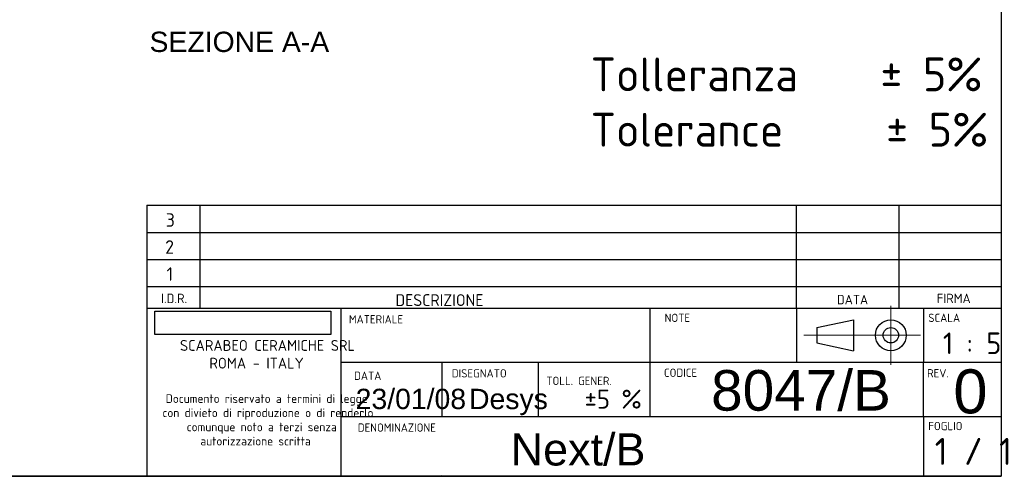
# Model space of a CAD drawing. Header units: millimetres. Extents: x 54 to 1424, y 36 to 1014.
# Tile 2 of 2: x 697 to 1424, y 36 to 374. Entities that reach past the tile are written whole.
import ezdxf
from ezdxf.enums import TextEntityAlignment as Align
from ezdxf.lldxf.tags import DXFTag

# ---------------------------------------------------------------- set-up
doc = ezdxf.new("R2010")
doc.units = ezdxf.units.MM
for name, color, linetype in [('1', 7, 'Continuous'), ('Default', 7, 'Continuous'), ('Predefinito', 7, 'Continuous')]:
    doc.layers.add(name, color=color, linetype=linetype)
doc.styles.add('SEACAD_arial_ttf', font='arial.ttf')
doc.styles.add('SEACAD_seiso_ttf', font='seiso.ttf')
doc.styles.add('SEACAD_seiso_ttfB', font='seiso.ttf')
doc.styles.add('SEACAD_seiso_ttfBI', font='seiso.ttf')
tags = doc.linetypes.add('CENTER2', pattern=[28.575000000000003, 19.05, -3.175, 3.175, -3.175]).pattern_tags.tags
tags[10:11] = [DXFTag(74, 4), DXFTag(75, 0), DXFTag(340, '0'), DXFTag(46, 0.0), DXFTag(50, 0.0), DXFTag(44, 0.0), DXFTag(45, 0.0)]
tags[8:9] = [DXFTag(74, 4), DXFTag(75, 0), DXFTag(340, '0'), DXFTag(46, 0.0), DXFTag(50, 0.0), DXFTag(44, 0.0), DXFTag(45, 0.0)]
tags[6:7] = [DXFTag(74, 4), DXFTag(75, 0), DXFTag(340, '0'), DXFTag(46, 0.0), DXFTag(50, 0.0), DXFTag(44, 0.0), DXFTag(45, 0.0)]
tags[4:5] = [DXFTag(74, 4), DXFTag(75, 0), DXFTag(340, '0'), DXFTag(46, 0.0), DXFTag(50, 0.0), DXFTag(44, 0.0), DXFTag(45, 0.0)]
picture_1 = doc.add_image_def('image1.jpg', size_in_pixel=(300, 40))

# ---------------------------------------------------------------- blocks, each defined once
blk = doc.blocks.new('SEANNOT_GROUP8')
at = {"layer": 'Default', "color": 7, "linetype": 'Continuous', "lineweight": 0, "style": 'SEACAD_arial_ttf'}
blk.add_text('23/01/08', height=15, dxfattribs=at).set_placement((944.8968784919, 101.127900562), align=Align.TOP_LEFT)
blk = doc.blocks.new('SEANNOT_GROUP9')
at = {"layer": 'Default', "color": 7, "linetype": 'Continuous', "lineweight": 0, "style": 'SEACAD_seiso_ttfB'}
blk.add_text('1 / 1', height=20, dxfattribs=at).set_placement((1372.6379484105, 64.8305546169), align=Align.TOP_LEFT)
blk = doc.blocks.new('SEANNOT_GROUP10')
at = {"layer": 'Predefinito', "color": 136, "linetype": 'CENTER2', "lineweight": 9}
for p, q in [((1340.2537993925, 162.5661155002), (1340.2537993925, 118.816115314)), ((1362.1287994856, 140.6911154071), (1318.3787992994, 140.6911154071))]:
    blk.add_line(p, q, dxfattribs=at)
blk = doc.blocks.new('SEANNOT_GROUP11')
at = {"layer": 'Predefinito', "color": 136, "linetype": 'CENTER2', "lineweight": 9}
blk.add_line((1322.9117740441, 140.6911154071), (1275.8533987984, 140.6911154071), dxfattribs=at)
blk = doc.blocks.new('SEANNOT_GROUP12')
at = {"layer": 'Predefinito', "color": 7, "linetype": 'Continuous', "lineweight": 0, "style": 'SEACAD_arial_ttf'}
blk.add_text('Next/B', height=23.75, dxfattribs=at).set_placement((1059.4179840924, 68.16717973), align=Align.TOP_LEFT)
blk = doc.blocks.new('SEANNOT_GROUP14')
at = {"layer": 'Predefinito', "color": 7, "linetype": 'Continuous', "lineweight": 0, "style": 'SEACAD_arial_ttf'}
blk.add_text('Desys', height=15, dxfattribs=at).set_placement((1028.6534428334, 101.1068451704), align=Align.TOP_LEFT)
blk = doc.blocks.new('SEANNOT_GROUP16')
at = {"layer": 'Predefinito', "color": 7, "linetype": 'Continuous', "lineweight": 0, "style": 'SEACAD_arial_ttf'}
blk.add_text('8047/B', height=30, dxfattribs=at).set_placement((1207.4675635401, 114.9542497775), align=Align.TOP_LEFT)
blk = doc.blocks.new('SEANNOT_GROUP17')
at = {"layer": 'Predefinito', "color": 7, "linetype": 'Continuous', "lineweight": 0, "style": 'SEACAD_arial_ttf'}
blk.add_text('0', height=32.5, dxfattribs=at).set_placement((1386.4165454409, 115.464214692), align=Align.TOP_LEFT)

msp = doc.modelspace()

# ---------------------------------------------------------------- linework, layer by layer
at = {"layer": '1', "color": 7, "linetype": 'Continuous'}
for p, q in [((1421.7829378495, 1014.2250629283), (1421.7829378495, 36.4063325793)), ((790.6467155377, 236.7461745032), (1421.7829378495, 236.7461745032)), ((1270.4385348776, 160.7397820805), (1270.4385348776, 236.7397820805)), ((1346.4385348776, 160.7397820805), (1346.4385348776, 236.7397820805)), ((790.6467155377, 216.7461745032), (1421.7829378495, 216.7461745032)), ((790.6467155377, 196.7461745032), (1421.7829378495, 196.7461745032)), ((790.6467155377, 176.7461745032), (1421.7829378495, 176.7461745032)), ((790.6467155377, 160.7397820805), (1421.7829378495, 160.7397820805)), ((1270.4385348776, 160.7397820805), (1270.4385348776, 120.7397820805)), ((1364.4348924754, 160.7397820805), (1364.4348924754, 120.7397820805)), ((1285.493225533, 146.3889106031), (1312.6765319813, 152.0867057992)), ((1285.493225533, 146.3889106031), (1285.493225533, 134.9933202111)), ((1312.6765319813, 152.0867057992), (1312.6765319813, 129.295525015)), ((1285.493225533, 134.9933202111), (1312.6765319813, 129.295525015)), ((933.9038840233, 120.7397820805), (1421.7829378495, 120.7397820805)), ((1364.4348924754, 80.7397820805), (1364.4348924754, 120.7397820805)), ((933.9038840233, 80.7397820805), (1421.7829378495, 80.7397820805)), ((1364.4348924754, 80.7397820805), (1364.4348924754, 37.357282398)), ((1421.7829378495, 36.4063325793), (54.282065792, 36.4063325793)), ((443.9642075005, 36.5472261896), (1421.7829378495, 36.5472261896))]:
    msp.add_line(p, q, dxfattribs=at)
for radius in [11.39559039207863, 5.697795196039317]:
    msp.add_circle((1340.2537993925, 140.6911154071), radius, dxfattribs=at)
at = {"layer": 'Predefinito', "color": 7, "linetype": 'Continuous'}
for p, q in [((790.6467155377, 236.7461745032), (790.6467155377, 37.2445675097)), ((829.7168523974, 236.7461745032), (829.7168523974, 160.7397820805)), ((933.9038840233, 160.7397820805), (933.9038840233, 37.2445675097)), ((1162.1765308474, 160.7397820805), (1162.1765308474, 80.7397820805)), ((1008.5712566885, 120.7397820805), (1008.5712566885, 80.7397820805)), ((1079.7929764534, 120.7397820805), (1079.7929764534, 80.7397820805)), ((1008.5712566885, 37.357282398), (1008.5712566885, 37.2445675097))]:
    msp.add_line(p, q, dxfattribs=at)

# ---------------------------------------------------------------- block references
at = {"layer": 'Default'}
for name in ['SEANNOT_GROUP8', 'SEANNOT_GROUP9']:
    msp.add_blockref(name, (0, 0), dxfattribs=at)
at = {"layer": 'Predefinito'}
for name in ['SEANNOT_GROUP10', 'SEANNOT_GROUP11', 'SEANNOT_GROUP16', 'SEANNOT_GROUP17', 'SEANNOT_GROUP14', 'SEANNOT_GROUP12']:
    msp.add_blockref(name, (0, 0), dxfattribs=at)

# ---------------------------------------------------------------- texts
at = {"color": 7, "linetype": 'Continuous', "style": 'SEACAD_arial_ttf'}
msp.add_text('SEZIONE A-A', height=15, dxfattribs=at).set_placement((792.6176077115, 365.116818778), align=Align.TOP_LEFT)
at = {"layer": '1', "color": 7, "linetype": 'Continuous', "style": 'SEACAD_seiso_ttf'}
for s, height, p in [('MATERIALE', 6.12, (939.8650561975, 155.5701896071)), ('NOTE', 6.12, (1173.1219002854, 156.6277572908)), ('SCALA', 6.12, (1367.8962266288, 156.6277572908)), ('1 : 5', 16, (1378.7011226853, 142.7659934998)), ('DATA', 6.12, (943.7022162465, 113.8064909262)), ('DISEGNATO', 6.12, (1015.9078711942, 115.5974377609)), ('TOLL. GENER.', 6.12, (1085.7074789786, 110.0470062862)), ('CODICE', 6.12, (1172.6258992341, 116.0235335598)), ('REV.', 6.12, (1367.030665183, 115.6931910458)), ('±5 %', 14, (1113.9555597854, 100.4705693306)), ('DENOMINAZIONE', 6.1044793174, (946.4419685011, 75.5031195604)), ('FOGLIO', 6.12, (1367.8962266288, 76.6277572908))]:
    msp.add_text(s, height=height, dxfattribs=at).set_placement(p, align=Align.TOP_LEFT)
at = {"layer": 'Default', "color": 7, "linetype": 'Continuous', "style": 'SEACAD_seiso_ttf'}
for s, p in [('Tolleranza    ± 5%', (1118.4922750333, 346.0507252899)), ('Tolerance     ± 5%', (1118.4922750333, 305.1416343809))]:
    msp.add_text(s, height=25, dxfattribs=at).set_placement(p, align=Align.TOP_LEFT)
at = {"layer": 'Predefinito', "color": 7, "linetype": 'Continuous'}
for s, height, style, p in [('3', 10, 'SEACAD_seiso_ttf', (804.6135433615, 230.906618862)), ('2', 10, 'SEACAD_seiso_ttf', (804.158997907, 210.906618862)), ('1', 10, 'SEACAD_seiso_ttf', (805.1817251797, 190.906618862)), ('I.D.R.', 7, 'SEACAD_seiso_ttf', (801.0742531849, 171.4431970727)), ('DESCRIZIONE', 8.75, 'SEACAD_seiso_ttf', (974.2704470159, 171.0620464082)), ('DATA', 7, 'SEACAD_seiso_ttf', (1300.413180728, 170.5385894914)), ('FIRMA', 7, 'SEACAD_seiso_ttf', (1374.2245148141, 171.43680465)), ('SCARABEO CERAMICHE SRL', 8, 'SEACAD_seiso_ttfBI', (815.0869613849, 137.1588752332)), ('ROMA - ITALY', 8, 'SEACAD_seiso_ttfBI', (836.8142341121, 124.0679661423)), ('Documento riservato a termini di legge', 6.4, 'SEACAD_seiso_ttf', (804.5529734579, 97.0507535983)), ('con divieto di riproduzione o di renderlo', 6.4, 'SEACAD_seiso_ttf', (802.1529734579, 86.5780263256)), ('comunque noto a terzi senza ', 6.4, 'SEACAD_seiso_ttf', (820.0438825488, 76.1052990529)), ('autorizzazione scritta', 6.4, 'SEACAD_seiso_ttf', (830.1529734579, 65.6325717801))]:
    msp.add_text(s, height=height, dxfattribs=dict(at, style=style)).set_placement(p, align=Align.TOP_LEFT)

# ---------------------------------------------------------------- pictures from other files: only their frames are drawn
image = msp.add_image(picture_1, insert=(796.4390150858, 141.1432256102), size_in_units=(130.1188872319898, 17.34918496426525))

doc.saveas('drawing.dxf')
